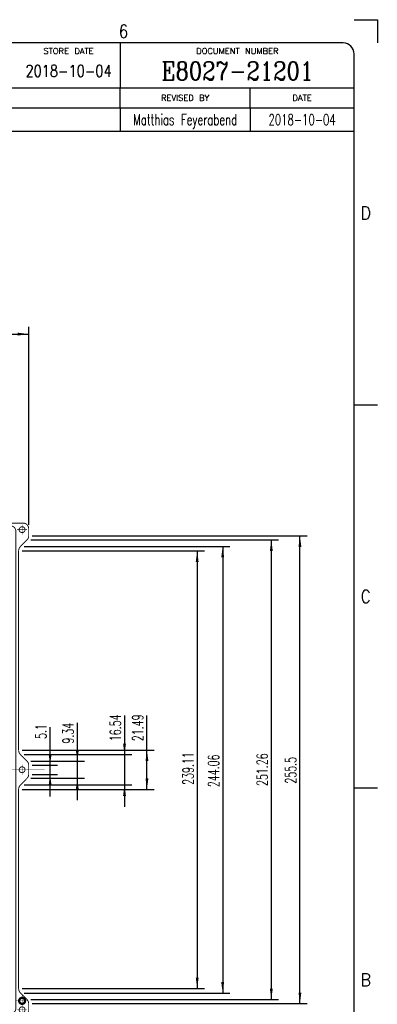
# Model space of a CAD drawing. Header units: millimetres. Extents: x -102 to 492, y -46 to 374.
# Tile 8 of 8: x 394 to 492, y 105 to 374. Entities that reach past the tile are written whole.
import ezdxf

# ---------------------------------------------------------------- set-up
doc = ezdxf.new("R2010")
doc.units = ezdxf.units.MM
doc.linetypes.add('DOT_CENTER', pattern=[14, 12, -1, 0, -1])
doc.layers.add('1', color=7, linetype='Continuous')
doc.styles.add('CONVERTER_11', font='txt.shx', dxfattribs={"width": 0.63})
doc.styles.add('CONVERTER_13', font='txt.shx', dxfattribs={"width": 0.9})
doc.styles.add('CONVERTER_14', font='txt.shx', dxfattribs={"width": 1.035})
doc.styles.add('CONVERTER_15', font='txt.shx', dxfattribs={"width": 0.675})
doc.styles.add('CONVERTER_16', font='txt.shx', dxfattribs={"width": 0.749})
doc.styles.add('CONVERTER_18', font='complex.shx', dxfattribs={"width": 0.855})
doc.styles.add('CONVERTER_19', font='txt.shx', dxfattribs={"width": 0.81})
doc.dimstyles.new('ME10_DIM_22', dxfattribs={"dimtxt": 6, "dimasz": 6, "dimexe": 4, "dimexo": 2, "dimgap": 2, "dimtad": 1, "dimdsep": 46, "dimtxsty": 'CONVERTER_11', "dimsah": 1, "dimcen": 0.09, "dimclrd": 3, "dimclre": 3, "dimclrt": 3, "dimadec": 0, "dimazin": 0, "dimtfac": 1, "dimtdec": 4, "dimtix": 1, "dimtmove": 0, "dimatfit": 3, "dimfxl": 1, "dimtolj": 1, "dimtzin": 0, "dimarcsym": 0})
doc.dimstyles.new('ME10_DIM_23', dxfattribs={"dimtxt": 6, "dimasz": 6, "dimexe": 4, "dimexo": 2, "dimgap": 2, "dimtad": 1, "dimdsep": 46, "dimtxsty": 'CONVERTER_11', "dimsah": 1, "dimcen": 0.09, "dimclrd": 3, "dimclre": 3, "dimclrt": 3, "dimadec": 0, "dimazin": 0, "dimtfac": 1, "dimtdec": 4, "dimtix": 1, "dimtmove": 0, "dimatfit": 3, "dimfxl": 1, "dimtolj": 1, "dimtzin": 0, "dimarcsym": 0})
doc.dimstyles.new('ME10_DIM_30', dxfattribs={"dimtxt": 6, "dimasz": 6, "dimexe": 4, "dimexo": 2, "dimgap": 2, "dimtad": 1, "dimdsep": 46, "dimtxsty": 'CONVERTER_11', "dimsah": 1, "dimcen": 0.09, "dimclrd": 3, "dimclre": 3, "dimclrt": 3, "dimadec": 0, "dimazin": 0, "dimtfac": 1, "dimtdec": 4, "dimtix": 1, "dimtmove": 0, "dimatfit": 3, "dimfxl": 1, "dimtolj": 1, "dimtzin": 0, "dimarcsym": 0})
doc.dimstyles.new('ME10_DIM_31', dxfattribs={"dimtxt": 6, "dimasz": 6, "dimexe": 4, "dimexo": 2, "dimgap": 2, "dimtad": 1, "dimdsep": 46, "dimtxsty": 'CONVERTER_11', "dimsah": 1, "dimcen": 0.09, "dimclrd": 3, "dimclre": 3, "dimclrt": 3, "dimadec": 0, "dimazin": 0, "dimtfac": 1, "dimtdec": 4, "dimtix": 1, "dimtmove": 0, "dimatfit": 3, "dimfxl": 1, "dimtolj": 1, "dimtzin": 0, "dimarcsym": 0})
doc.dimstyles.new('ME10_DIM_32', dxfattribs={"dimtxt": 6, "dimasz": 6, "dimexe": 4, "dimexo": 2, "dimgap": 2, "dimtad": 1, "dimdsep": 46, "dimtxsty": 'CONVERTER_11', "dimsah": 1, "dimcen": 0.09, "dimclrd": 3, "dimclre": 3, "dimclrt": 3, "dimadec": 0, "dimazin": 0, "dimtfac": 1, "dimtdec": 4, "dimtix": 1, "dimtmove": 0, "dimatfit": 3, "dimfxl": 1, "dimtolj": 1, "dimtzin": 0, "dimarcsym": 0})
doc.dimstyles.new('ME10_DIM_33', dxfattribs={"dimtxt": 6, "dimasz": 6, "dimexe": 4, "dimexo": 2, "dimgap": 2, "dimtad": 1, "dimdsep": 46, "dimtxsty": 'CONVERTER_11', "dimsah": 1, "dimcen": 0.09, "dimclrd": 3, "dimclre": 3, "dimclrt": 3, "dimadec": 0, "dimazin": 0, "dimtfac": 1, "dimtdec": 4, "dimtix": 1, "dimtmove": 0, "dimatfit": 3, "dimfxl": 1, "dimtolj": 1, "dimtzin": 0, "dimarcsym": 0})
doc.dimstyles.new('ME10_DIM_34', dxfattribs={"dimtxt": 6, "dimasz": 6, "dimexe": 4, "dimexo": 2, "dimgap": 2, "dimtad": 1, "dimdsep": 46, "dimtxsty": 'CONVERTER_11', "dimsah": 1, "dimcen": 0.09, "dimclrd": 3, "dimclre": 3, "dimclrt": 3, "dimadec": 0, "dimazin": 0, "dimtfac": 1, "dimtdec": 4, "dimtix": 1, "dimtmove": 0, "dimatfit": 3, "dimfxl": 1, "dimtolj": 1, "dimtzin": 0, "dimarcsym": 0})
doc.dimstyles.new('ME10_DIM_35', dxfattribs={"dimtxt": 6, "dimasz": 6, "dimexe": 4, "dimexo": 2, "dimgap": 2, "dimtad": 1, "dimdsep": 46, "dimtxsty": 'CONVERTER_11', "dimsah": 1, "dimcen": 0.09, "dimclrd": 3, "dimclre": 3, "dimclrt": 3, "dimadec": 0, "dimazin": 0, "dimtfac": 1, "dimtdec": 4, "dimtix": 1, "dimtmove": 0, "dimatfit": 3, "dimfxl": 1, "dimtolj": 1, "dimtzin": 0, "dimarcsym": 0})
doc.dimstyles.new('ME10_DIM_39', dxfattribs={"dimtxt": 6, "dimasz": 6, "dimexe": 4, "dimexo": 2, "dimgap": 2, "dimtad": 1, "dimdsep": 46, "dimtxsty": 'CONVERTER_11', "dimsah": 1, "dimcen": 0.09, "dimclrd": 3, "dimclre": 3, "dimclrt": 3, "dimadec": 0, "dimazin": 0, "dimtfac": 1, "dimtdec": 4, "dimtix": 1, "dimtmove": 0, "dimatfit": 3, "dimfxl": 1, "dimtolj": 1, "dimtzin": 0, "dimarcsym": 0})

# ---------------------------------------------------------------- blocks, each defined once
blk = doc.blocks.new('E8027-21201_Stiffener_Inlay__3', base_point=(453.45, 203.75))
at = {"color": 7, "linetype": 'Continuous', "const_width": 0.5}
for points in [[(456.7, 473.6, 0.414214), (453.7, 470.6, 0.414214)], [(793.1, 470.6, 0.414214), (790.1, 473.6, 0.414214)], [(463.7, 472.1, 0.414214), (460.7, 469.1, 0.414214)], [(617.07, 471.22, 0.198912), (614.95, 472.1, 0.198912)], [(620.17, 468.13, 0.198912), (622.64, 467.1, 0.198912)], [(624.16, 467.1, 0.198912), (626.63, 468.13, 0.198912)], [(631.85, 472.1, 0.198912), (629.73, 471.22, 0.198912)], [(786.1, 469.1, 0.414214), (783.1, 472.1, 0.414214)], [(453.7, 466.55, 0.198912), (454.58, 464.43, 0.198912)], [(792.22, 464.43, 0.198912), (793.1, 466.55, 0.198912)], [(459.2, 458.36, 0.198912), (458.17, 460.83, 0.198912)], [(788.63, 460.83, 0.198912), (787.6, 458.36, 0.198912)], [(476.9, 448.8, 0.414214), (473.4, 445.3, 0.414214)], [(543.4, 445.3, 0.414214), (539.9, 448.8, 0.414214)], [(566.9, 448.8, 0.414214), (563.4, 445.3, 0.414214)], [(683.4, 445.3, 0.414214), (679.9, 448.8, 0.414214)], [(706.9, 448.8, 0.414214), (703.4, 445.3, 0.414214)], [(773.4, 445.3, 0.414214), (769.9, 448.8, 0.414214)], [(543.4, 402.3, 0.414214), (546.9, 398.8, 0.414214)], [(559.9, 398.8, 0.414214), (563.4, 402.3, 0.414214)], [(683.4, 402.3, 0.414214), (686.9, 398.8, 0.414214)], [(699.9, 398.8, 0.414214), (703.4, 402.3, 0.414214)], [(458.17, 347.07, 0.198912), (459.2, 349.54, 0.198912)], [(787.6, 349.54, 0.198912), (788.63, 347.07, 0.198912)], [(454.58, 343.47, 0.198912), (453.7, 341.35, 0.198912)], [(793.1, 341.35, 0.198912), (792.22, 343.47, 0.198912)], [(453.7, 336.25, 0.198912), (454.58, 334.13, 0.198912)], [(792.22, 334.13, 0.198912), (793.1, 336.25, 0.198912)], [(459.2, 328.06, 0.198912), (458.17, 330.53, 0.198912)], [(788.63, 330.53, 0.198912), (787.6, 328.06, 0.198912)], [(546.9, 278.8, 0.414214), (543.4, 275.3, 0.414214)], [(563.4, 275.3, 0.414214), (559.9, 278.8, 0.414214)], [(686.9, 278.8, 0.414214), (683.4, 275.3, 0.414214)], [(703.4, 275.3, 0.414214), (699.9, 278.8, 0.414214)], [(473.4, 232.3, 0.414214), (476.9, 228.8, 0.414214)], [(539.9, 228.8, 0.414214), (543.4, 232.3, 0.414214)], [(563.4, 232.3, 0.414214), (566.9, 228.8, 0.414214)], [(679.9, 228.8, 0.414214), (683.4, 232.3, 0.414214)], [(703.4, 232.3, 0.414214), (706.9, 228.8, 0.414214)], [(769.9, 228.8, 0.414214), (773.4, 232.3, 0.414214)], [(458.17, 216.77, 0.198912), (459.2, 219.24, 0.198912)], [(787.6, 219.24, 0.198912), (788.63, 216.77, 0.198912)], [(454.58, 213.17, 0.198912), (453.7, 211.05, 0.198912)], [(622.64, 210.5, 0.198912), (620.17, 209.47, 0.198912)], [(626.63, 209.47, 0.198912), (624.16, 210.5, 0.198912)], [(793.1, 211.05, 0.198912), (792.22, 213.17, 0.198912)], [(453.7, 207, 0.414214), (456.7, 204, 0.414214)], [(460.7, 208.5, 0.414214), (463.7, 205.5, 0.414214)], [(614.95, 205.5, 0.198912), (617.07, 206.38, 0.198912)], [(629.73, 206.38, 0.198912), (631.85, 205.5, 0.198912)], [(783.1, 205.5, 0.414214), (786.1, 208.5, 0.414214)], [(790.1, 204, 0.414214), (793.1, 207, 0.414214)]]:
    blk.add_lwpolyline(points, format="xyb", dxfattribs=at)
for points in [[(790.1, 473.6), (456.7, 473.6)], [(453.7, 470.6), (453.7, 466.55)], [(460.7, 469.1), (460.7, 208.5)], [(463.7, 472.1), (614.95, 472.1)], [(617.07, 471.22), (620.17, 468.13)], [(629.73, 471.22), (626.63, 468.13)], [(631.85, 472.1), (783.1, 472.1)], [(786.1, 208.5), (786.1, 469.1)], [(793.1, 470.6), (793.1, 466.55)], [(458.17, 460.83), (454.58, 464.43)], [(622.64, 467.1), (624.16, 467.1)], [(788.63, 460.83), (792.22, 464.43)], [(459.2, 349.54), (459.2, 458.36)], [(787.6, 349.54), (787.6, 458.36)], [(539.9, 448.8), (476.9, 448.8)], [(679.9, 448.8), (566.9, 448.8)], [(769.9, 448.8), (706.9, 448.8)], [(473.4, 445.3), (473.4, 232.3)], [(543.4, 445.3), (543.4, 418.8)], [(563.4, 445.3), (563.4, 418.8)], [(683.4, 445.3), (683.4, 418.8)], [(703.4, 445.3), (703.4, 418.8)], [(773.4, 445.3), (773.4, 232.3)], [(543.4, 402.3), (543.4, 418.8)], [(543.4, 418.8), (563.4, 418.8)], [(563.4, 418.8), (563.4, 402.3)], [(683.4, 402.3), (683.4, 418.8)], [(683.4, 418.8), (703.4, 418.8)], [(703.4, 418.8), (703.4, 402.3)], [(559.9, 398.8), (546.9, 398.8)], [(699.9, 398.8), (686.9, 398.8)], [(458.17, 347.07), (454.58, 343.47)], [(788.63, 347.07), (792.22, 343.47)], [(453.7, 336.25), (453.7, 341.35)], [(793.1, 336.25), (793.1, 341.35)], [(458.17, 330.53), (454.58, 334.13)], [(788.63, 330.53), (792.22, 334.13)], [(459.2, 328.06), (459.2, 219.24)], [(787.6, 328.06), (787.6, 219.24)], [(543.4, 258.8), (543.4, 275.3)], [(546.9, 278.8), (559.9, 278.8)], [(563.4, 275.3), (563.4, 258.8)], [(683.4, 258.8), (683.4, 275.3)], [(686.9, 278.8), (699.9, 278.8)], [(703.4, 275.3), (703.4, 258.8)], [(543.4, 258.8), (543.4, 232.3)], [(563.4, 258.8), (543.4, 258.8)], [(563.4, 258.8), (563.4, 232.3)], [(703.4, 258.8), (683.4, 258.8)], [(683.4, 258.8), (683.4, 232.3)], [(703.4, 258.8), (703.4, 232.3)], [(539.9, 228.8), (476.9, 228.8)], [(679.9, 228.8), (566.9, 228.8)], [(769.9, 228.8), (706.9, 228.8)], [(458.17, 216.77), (454.58, 213.17)], [(788.63, 216.77), (792.22, 213.17)], [(453.7, 207), (453.7, 211.05)], [(624.16, 210.5), (622.64, 210.5)], [(793.1, 207), (793.1, 211.05)], [(614.95, 205.5), (463.7, 205.5)], [(617.07, 206.38), (620.17, 209.47)], [(629.73, 206.38), (626.63, 209.47)], [(783.1, 205.5), (631.85, 205.5)], [(790.1, 204), (456.7, 204)]]:
    blk.add_lwpolyline(points, dxfattribs=at)
for points in [[(455.7, 470, 1), (458.9, 470, 1)], [(621.8, 470.1, 1), (625, 470.1, 1)], [(787.9, 470, 1), (791.1, 470, 1)], [(455.3, 465.1, 1), (459.3, 465.1, 1)], [(455.8, 465.1, 1), (458.8, 465.1, 1)], [(456.05, 465.1, 1), (458.55, 465.1, 1)], [(549, 408.8, 1), (557.8, 408.8, 1)], [(549.6, 408.8, 1), (557.2, 408.8, 1)], [(689, 408.8, 1), (697.8, 408.8, 1)], [(689.6, 408.8, 1), (697.2, 408.8, 1)], [(455.7, 338.8, 1), (458.9, 338.8, 1)], [(787.9, 338.8, 1), (791.1, 338.8, 1)], [(549, 268.8, 1), (557.8, 268.8, 1)], [(549.6, 268.8, 1), (557.2, 268.8, 1)], [(689, 268.8, 1), (697.8, 268.8, 1)], [(689.6, 268.8, 1), (697.2, 268.8, 1)], [(787.5, 212.5, 1), (791.5, 212.5, 1)], [(788, 212.5, 1), (791, 212.5, 1)], [(788.25, 212.5, 1), (790.75, 212.5, 1)], [(455.7, 207.6, 1), (458.9, 207.6, 1)], [(621.8, 207.5, 1), (625, 207.5, 1)], [(787.9, 207.6, 1), (791.1, 207.6, 1)]]:
    blk.add_lwpolyline(points, format="xyb", close=True, dxfattribs=at)
at = {"layer": '1', "color": 1, "linetype": 'DOT_CENTER', "const_width": 0.25}
for points in [[(623.4, 480.25), (623.4, 194.06)], [(460.06, 470), (454.54, 470)], [(457.3, 472.76), (457.3, 467.24)], [(457.3, 468.3), (457.3, 461.9)], [(792.26, 470), (786.74, 470)], [(789.5, 472.76), (789.5, 467.24)], [(460.5, 465.1), (454.1, 465.1)], [(553.4, 414.64), (553.4, 402.96)], [(693.4, 414.64), (693.4, 402.96)], [(559.24, 408.8), (547.56, 408.8)], [(699.24, 408.8), (687.56, 408.8)], [(457.3, 341.56), (457.3, 336.04)], [(789.5, 341.56), (789.5, 336.04)], [(801.94, 338.8), (446.35, 338.8)], [(460.06, 338.8), (454.54, 338.8)], [(792.26, 338.8), (786.74, 338.8)], [(553.4, 274.64), (553.4, 262.96)], [(693.4, 274.64), (693.4, 262.96)], [(559.24, 268.8), (547.56, 268.8)], [(699.24, 268.8), (687.56, 268.8)], [(789.5, 215.7), (789.5, 209.3)], [(457.3, 210.36), (457.3, 204.84)], [(623.4, 210.26), (623.4, 204.74)], [(792.7, 212.5), (786.3, 212.5)], [(789.5, 210.36), (789.5, 204.84)], [(460.06, 207.6), (454.54, 207.6)], [(626.16, 207.5), (620.64, 207.5)], [(792.26, 207.6), (786.74, 207.6)]]:
    blk.add_lwpolyline(points, dxfattribs=at)
blk = doc.blocks.new('*D36')
at = {"layer": '1', "color": 3, "linetype": 'Continuous'}
for p, q in [((819.7, 364.52), (819.7, 343.47)), ((794.22, 343.47), (823.7, 343.47)), ((819.7, 343.47), (819.7, 334.13)), ((794.22, 334.13), (823.7, 334.13)), ((819.7, 334.13), (819.7, 322.13))]:
    blk.add_line(p, q, dxfattribs=at)
at = {"layer": '1', "color": 3}
for points in [[(818.91, 349.47), (820.49, 349.47), (819.7, 343.47)], [(820.49, 328.13), (818.91, 328.13), (819.7, 334.13)]]:
    blk.add_solid(points, dxfattribs=at)
at = {"layer": '1', "color": 3, "insert": (817.7, 353.08), "char_height": 6, "attachment_point": 7, "rotation": 90, "line_spacing_factor": 0.60024, "style": 'CONVERTER_11'}
blk.add_mtext('9.34', dxfattribs=at)
blk = doc.blocks.new('*D37')
at = {"layer": '1', "color": 3, "linetype": 'Continuous'}
for p, q in [((845.55, 368.38), (845.55, 347.07)), ((790.63, 347.07), (849.55, 347.07)), ((845.55, 347.07), (845.55, 330.53)), ((790.63, 330.53), (849.55, 330.53)), ((845.55, 330.53), (845.55, 318.53))]:
    blk.add_line(p, q, dxfattribs=at)
at = {"layer": '1', "color": 3}
for points in [[(844.76, 353.07), (846.34, 353.07), (845.55, 347.07)], [(846.34, 324.53), (844.76, 324.53), (845.55, 330.53)]]:
    blk.add_solid(points, dxfattribs=at)
at = {"layer": '1', "color": 3, "insert": (843.55, 354.42), "char_height": 6, "attachment_point": 7, "rotation": 90, "line_spacing_factor": 0.60024, "style": 'CONVERTER_11'}
blk.add_mtext('16.54', dxfattribs=at)
blk = doc.blocks.new('*D44')
at = {"layer": '1', "color": 3, "linetype": 'Continuous'}
for p, q in [((794.22, 464.43), (929.88, 464.43)), ((925.88, 464.43), (925.88, 213.17)), ((794.22, 213.17), (929.88, 213.17))]:
    blk.add_line(p, q, dxfattribs=at)
at = {"layer": '1', "color": 3}
for points in [[(926.67, 458.43), (925.09, 458.43), (925.88, 464.43)], [(925.09, 219.17), (926.67, 219.17), (925.88, 213.17)]]:
    blk.add_solid(points, dxfattribs=at)
at = {"layer": '1', "color": 3, "insert": (923.88, 329.93), "char_height": 6, "attachment_point": 7, "rotation": 90, "line_spacing_factor": 0.60024, "style": 'CONVERTER_11'}
blk.add_mtext('251.26', dxfattribs=at)
blk = doc.blocks.new('*D45')
at = {"layer": '1', "color": 3, "linetype": 'Continuous'}
for p, q in [((790.63, 460.83), (903.27, 460.83)), ((899.27, 460.83), (899.27, 216.77)), ((790.63, 216.77), (903.27, 216.77))]:
    blk.add_line(p, q, dxfattribs=at)
at = {"layer": '1', "color": 3}
for points in [[(900.06, 454.83), (898.48, 454.83), (899.27, 460.83)], [(898.48, 222.77), (900.06, 222.77), (899.27, 216.77)]]:
    blk.add_solid(points, dxfattribs=at)
at = {"layer": '1', "color": 3, "insert": (897.27, 329.3), "char_height": 6, "attachment_point": 7, "rotation": 90, "line_spacing_factor": 0.60024, "style": 'CONVERTER_11'}
blk.add_mtext('244.06', dxfattribs=at)
blk = doc.blocks.new('*D46')
at = {"layer": '1', "color": 3, "linetype": 'Continuous'}
for p, q in [((795.1, 466.55), (945.54, 466.55)), ((941.54, 211.05), (941.54, 466.55)), ((795.1, 211.05), (945.54, 211.05))]:
    blk.add_line(p, q, dxfattribs=at)
at = {"layer": '1', "color": 3}
for points in [[(942.33, 460.55), (940.75, 460.55), (941.54, 466.55)], [(940.75, 217.05), (942.33, 217.05), (941.54, 211.05)]]:
    blk.add_solid(points, dxfattribs=at)
at = {"layer": '1', "color": 3, "insert": (939.54, 331.19), "char_height": 6, "attachment_point": 7, "rotation": 90, "line_spacing_factor": 0.60024, "style": 'CONVERTER_11'}
blk.add_mtext('255.5', dxfattribs=at)
blk = doc.blocks.new('*D47')
at = {"layer": '1', "color": 3, "linetype": 'Continuous'}
for p, q in [((789.6, 458.36), (889.32, 458.36)), ((885.32, 458.36), (885.32, 219.24)), ((789.6, 219.24), (889.32, 219.24))]:
    blk.add_line(p, q, dxfattribs=at)
at = {"layer": '1', "color": 3}
for points in [[(886.11, 452.36), (884.53, 452.36), (885.32, 458.36)], [(884.53, 225.24), (886.11, 225.24), (885.32, 219.24)]]:
    blk.add_solid(points, dxfattribs=at)
at = {"layer": '1', "color": 3, "insert": (883.32, 330.56), "char_height": 6, "attachment_point": 7, "rotation": 90, "line_spacing_factor": 0.60024, "style": 'CONVERTER_11'}
blk.add_mtext('239.11', dxfattribs=at)
blk = doc.blocks.new('*D48')
at = {"layer": '1', "color": 3, "linetype": 'Continuous'}
for p, q in [((857.82, 349.54), (857.82, 368.38)), ((789.6, 349.54), (861.82, 349.54)), ((857.82, 328.06), (857.82, 349.54)), ((789.6, 328.06), (861.82, 328.06))]:
    blk.add_line(p, q, dxfattribs=at)
at = {"layer": '1', "color": 3}
for points in [[(858.61, 343.54), (857.03, 343.54), (857.82, 349.54)], [(857.03, 334.06), (858.61, 334.06), (857.82, 328.06)]]:
    blk.add_solid(points, dxfattribs=at)
at = {"layer": '1', "color": 3, "insert": (855.82, 354.42), "char_height": 6, "attachment_point": 7, "rotation": 90, "line_spacing_factor": 0.60024, "style": 'CONVERTER_11'}
blk.add_mtext('21.49', dxfattribs=at)
blk = doc.blocks.new('*D49')
at = {"layer": '1', "color": 3, "linetype": 'Continuous'}
for p, q in [((804.82, 341.35), (804.82, 362)), ((795.1, 341.35), (808.82, 341.35)), ((804.82, 336.25), (804.82, 341.35)), ((795.1, 336.25), (808.82, 336.25)), ((804.82, 324.25), (804.82, 336.25))]:
    blk.add_line(p, q, dxfattribs=at)
at = {"layer": '1', "color": 3}
for points in [[(804.03, 347.35), (805.61, 347.35), (804.82, 341.35)], [(805.61, 330.25), (804.03, 330.25), (804.82, 336.25)]]:
    blk.add_solid(points, dxfattribs=at)
at = {"layer": '1', "color": 3, "insert": (802.82, 355.6), "char_height": 6, "attachment_point": 7, "rotation": 90, "line_spacing_factor": 0.60024, "style": 'CONVERTER_11'}
blk.add_mtext('5.1', dxfattribs=at)
blk = doc.blocks.new('*D53')
at = {"layer": '1', "color": 3, "linetype": 'Continuous'}
for p, q in [((453.7, 472.6), (453.7, 580.88)), ((453.7, 576.88), (793.1, 576.88)), ((793.1, 472.6), (793.1, 580.88))]:
    blk.add_line(p, q, dxfattribs=at)
at = {"layer": '1', "color": 3}
for points in [[(459.7, 577.67), (459.7, 576.09), (453.7, 576.88)], [(787.1, 576.09), (787.1, 577.67), (793.1, 576.88)]]:
    blk.add_solid(points, dxfattribs=at)
at = {"layer": '1', "color": 3, "insert": (615.79, 578.88), "char_height": 6, "attachment_point": 7, "rotation": 0.0001, "line_spacing_factor": 0.60024, "style": 'CONVERTER_11'}
blk.add_mtext('339.4', dxfattribs=at)
blk = doc.blocks.new('Revision_Block', base_point=(288.51, 355.78))
at = {"color": 4, "linetype": 'Continuous'}
for p, q in [((288.51, 350.22), (288.51, 355.78)), ((298.56, 350.22), (298.56, 355.78)), ((421.61, 350.22), (421.61, 355.78)), ((457.12, 350.22), (457.12, 355.78)), ((485.6, 350.22), (288.51, 350.22)), ((288.51, 350.22), (288.51, 343.92)), ((298.56, 350.22), (298.56, 343.92)), ((421.61, 350.22), (421.61, 343.92)), ((457.12, 350.22), (457.12, 343.92)), ((288.51, 343.92), (485.6, 343.92))]:
    blk.add_line(p, q, dxfattribs=at)
at = {"color": 4, "char_height": 1.6, "attachment_point": 5, "line_spacing_factor": 1.12545, "style": 'CONVERTER_14'}
for s, insert in [('SYM', (293.54, 353)), ('REVISIONS', (360.09, 353)), ('REVISED BY', (439.37, 353)), ('DATE', (471.36, 353))]:
    blk.add_mtext(s, dxfattribs=dict(at, insert=insert))
at = {"color": 3, "char_height": 3, "line_spacing_factor": 1.020408}
for s, insert, attachment_point, style in [('A', (293.54, 348.54), 2, 'CONVERTER_15'), ('AS ISSUED', (301.06, 348.54), 1, 'CONVERTER_16'), ('Matthias Feyerabend', (439.37, 348.54), 2, 'CONVERTER_15'), ('2018-10-04', (471.36, 348.54), 2, 'CONVERTER_15')]:
    blk.add_mtext(s, dxfattribs=dict(at, insert=insert, attachment_point=attachment_point, style=style))
blk = doc.blocks.new('Drawing_Grid_Zones', base_point=(-95.7, -39.29))
at = {"layer": '1', "color": 4, "linetype": 'Continuous'}
for p, q in [((485.6, 374.36), (491.95, 374.36)), ((491.95, 374.36), (491.95, 368.01)), ((485.6, 269.14), (491.95, 269.14)), ((491.95, 164.36), (485.6, 164.36))]:
    blk.add_line(p, q, dxfattribs=at)
at = {"layer": '1', "color": 4, "char_height": 3.5, "attachment_point": 5, "line_spacing_factor": 1.080432, "style": 'CONVERTER_13'}
for s, insert in [('6', (422.49, 371.19)), ('D', (488.77, 321.53)), ('C', (488.77, 216.75)), ('B', (488.77, 111.98))]:
    blk.add_mtext(s, dxfattribs=dict(at, insert=insert))
blk = doc.blocks.new('A2_Size_Advantest_Frame', base_point=(-95.7, -39.29))
at = {"color": 7, "linetype": 'Continuous'}
for p, q in [((421.7, 355.78), (421.7, 368.01)), ((288.51, 355.78), (485.6, 355.78))]:
    blk.add_line(p, q, dxfattribs=at)
at = {"layer": '1', "color": 7, "linetype": 'Continuous'}
for p, q in [((482.6, 368.01), (-92.7, 368.01)), ((485.6, -36.29), (485.6, 365.01))]:
    blk.add_line(p, q, dxfattribs=at)
blk.add_arc((482.6, 365.01), 3, 0, 90, dxfattribs=at)
at = {"layer": '1'}
for name, p in [('Drawing_Grid_Zones', (-95.7, -39.29)), ('Revision_Block', (288.51, 355.78))]:
    blk.add_blockref(name, p, dxfattribs=at)
at = {"color": 4}
for s, insert, char_height, attachment_point, line_spacing_factor, style in [('STORE DATE', (407.46, 366.6), 1.6, 2, 1.12545, 'CONVERTER_14'), ('DOCUMENT NUMBER', (453.65, 366.6), 1.6, 2, 1.12545, 'CONVERTER_14'), ('2018-10-04', (407.46, 360.37), 3.2, 5, 1.020408, 'CONVERTER_19')]:
    blk.add_mtext(s, dxfattribs=dict(at, insert=insert, char_height=char_height, attachment_point=attachment_point, line_spacing_factor=line_spacing_factor, style=style))
at = {"color": 3, "insert": (453.65, 360.37), "char_height": 5, "attachment_point": 5, "line_spacing_factor": 1.020408, "style": 'CONVERTER_18'}
blk.add_mtext('E8027-21201', dxfattribs=at)
blk = doc.blocks.new('Back1', base_point=(623.4, 338.8))
blk.add_blockref('E8027-21201_Stiffener_Inlay__3', (453.45, 203.75))
at = {"layer": '1'}
dim = blk.add_linear_dim(base=(453.7, 576.882), p1=(793.1, 470.6), p2=(453.7, 470.6), dimstyle='ME10_DIM_39', dxfattribs=at)
dim.commit()
dim.dimension.update_dxf_attribs({"geometry": '*D53', "text_midpoint": (623.4, 581.882), "text_rotation": 0.00014})
for p1, p2, distance, dimstyle, picture, middle in [((792.221, 213.172), (792.221, 464.428), -133.663, 'ME10_DIM_30', '*D44', (920.884, 338.8)), ((793.1, 466.55), (793.1, 211.05), 148.439, 'ME10_DIM_32', '*D46', (936.539, 338.8)), ((787.6, 219.243), (787.6, 458.357), -97.725, 'ME10_DIM_33', '*D47', (880.325, 338.8)), ((788.625, 216.768), (788.625, 460.832), -110.643, 'ME10_DIM_31', '*D45', (894.268, 338.8)), ((787.6, 349.543), (787.6, 328.057), 70.221, 'ME10_DIM_34', '*D48', (852.821, 361.4)), ((788.625, 330.532), (788.625, 347.068), -56.924, 'ME10_DIM_23', '*D37', (840.549, 361.4)), ((792.221, 334.128), (792.221, 343.472), -27.479, 'ME10_DIM_22', '*D36', (814.7, 358.8)), ((793.1, 341.35), (793.1, 336.25), 11.722, 'ME10_DIM_35', '*D49', (799.822, 358.8))]:
    dim = blk.add_aligned_dim(p1=p1, p2=p2, distance=distance, dimstyle=dimstyle, dxfattribs=at)
    dim.commit()
    dim.dimension.update_dxf_attribs({"geometry": picture, "text_midpoint": middle, "text_rotation": -90})

msp = doc.modelspace()

# ---------------------------------------------------------------- block references
msp.add_blockref('A2_Size_Advantest_Frame', (-95.7, -39.29))
at = {"xscale": 0.5, "yscale": 0.5, "zscale": 0.5}
msp.add_blockref('Back1', (311.7, 169.4), dxfattribs=at)

doc.saveas('drawing.dxf')
